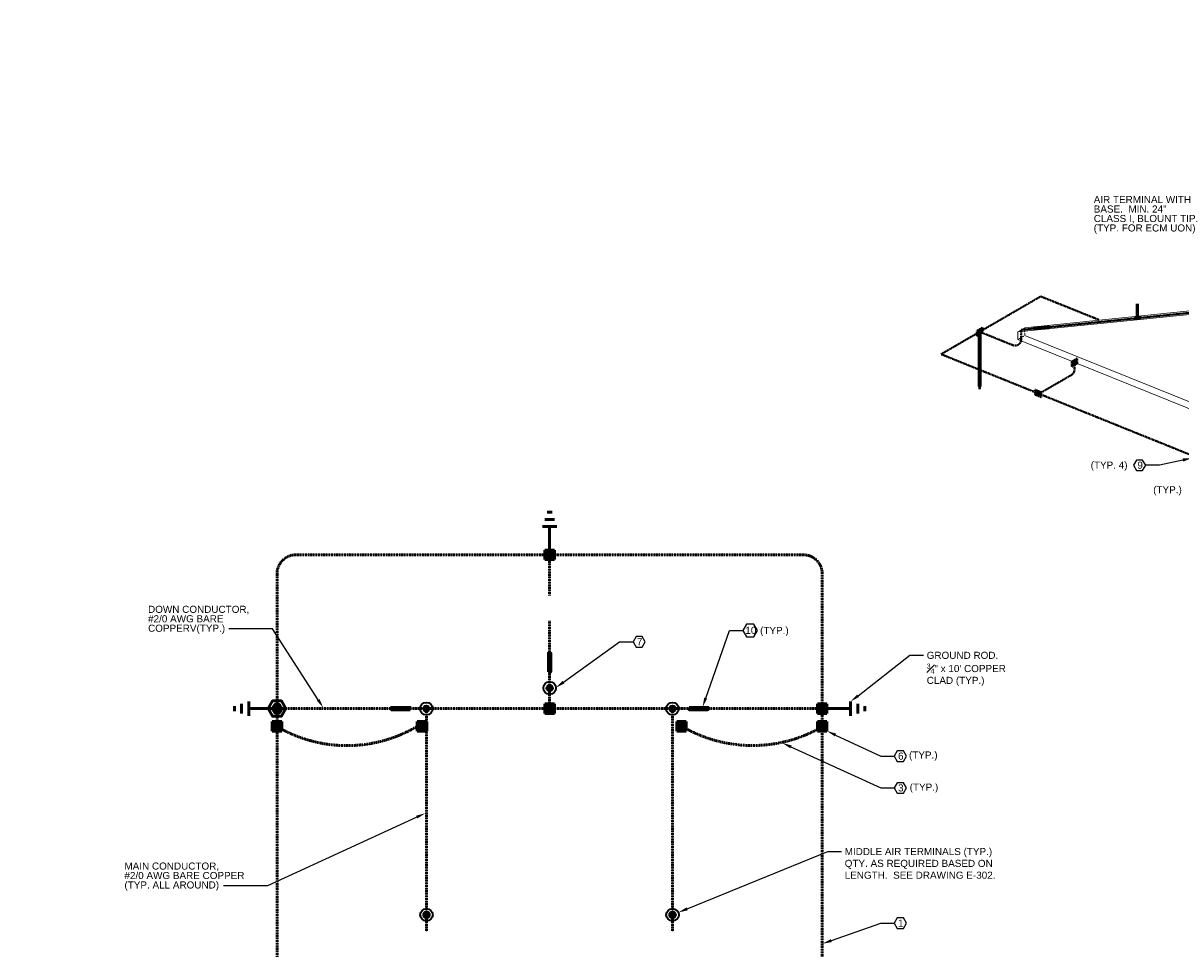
# Model space of a CAD drawing. Header units: inches. Extents: x 0 to 21849, y 0 to 20143.
# Tile 7 of 25: x 1856 to 3325, y 8987 to 10162. Entities that reach past the tile are written whole.
import ezdxf
from ezdxf import colors
from ezdxf.entities.mleader import LeaderData, LeaderLine
from ezdxf.math import Vec2, Vec3

# ---------------------------------------------------------------- set-up
doc = ezdxf.new("R2010")
doc.units = ezdxf.units.IN
doc.header["$MEASUREMENT"] = 0
doc.linetypes.add('DASHED2', pattern=[0.375, 0.25, -0.125])
doc.linetypes.add('HIDDEN2', pattern=[0.1875, 0.125, -0.0625])
for name, color, linetype, lineweight in [('E-AIR-TERM', 3, 'Continuous', 35), ('E-GES-COND', 92, 'DASHED2', 50), ('E-ISO-BLDG', 131, 'Continuous', 9), ('E-LPS-COND', 92, 'DASHED2', 50), ('E-LPS-ISO', 7, 'DASHED2', 40), ('E-STD-TEXT', 7, 'Continuous', 25)]:
    doc.layers.add(name, color=color, linetype=linetype, lineweight=lineweight)
doc.styles.get("Standard").update_dxf_attribs({"font": 'arial.ttf'})

msp = doc.modelspace()

# ---------------------------------------------------------------- hatches: boundary and pattern name
at = {"layer": 'E-AIR-TERM', "linetype": 'Continuous', "transparency": 33554687}
h = msp.add_hatch(color=7, dxfattribs=at)
h.dxf.hatch_style = 1
h.paths.add_polyline_path([(2528.2, 9318.5, 1), (2520.2, 9318.5, 1)])
h = msp.add_hatch(color=7, dxfattribs=at)
h.dxf.hatch_style = 1
h.paths.add_polyline_path([(2371.8, 9292.3, 1), (2363.8, 9292.3, 1)])
h = msp.add_hatch(color=7, dxfattribs=at)
h.dxf.hatch_style = 1
h.paths.add_polyline_path([(2684.1, 9292.3, 1), (2676.1, 9292.3, 1)])
h = msp.add_hatch(color=7, dxfattribs=at)
h.dxf.hatch_style = 1
h.paths.add_polyline_path([(2371.9, 9030.6, 1), (2363.9, 9030.6, 1)])
h = msp.add_hatch(color=7, dxfattribs=at)
h.dxf.hatch_style = 1
h.paths.add_polyline_path([(2684.2, 9030.6, 1), (2676.2, 9030.6, 1)])
at = {"layer": 'E-GES-COND', "linetype": 'Continuous'}
h = msp.add_hatch(color=7, dxfattribs=at)
h.dxf.hatch_style = 1
h.paths.add_polyline_path([(2518.2, 9481.6), (2530.2, 9481.6), (2530.2, 9493.6), (2518.2, 9493.6)])
at = {"layer": 'E-GES-COND'}
h = msp.add_hatch(color=7, dxfattribs=at)
h.dxf.hatch_style = 1
h.paths.add_polyline_path([(2175.2, 9297.5), (2172.2, 9292.3), (2175.2, 9287.1), (2181.2, 9287.1), (2184.2, 9292.3), (2181.2, 9297.5)])
h = msp.add_hatch(color=7, dxfattribs=at)
h.dxf.hatch_style = 1
h.paths.add_polyline_path([(2521.2, 9292.3), (2527.2, 9292.3, 1)])
h.paths.add_polyline_path([(2527.2, 9292.3), (2521.2, 9292.3, 1)])
at = {"layer": 'E-GES-COND', "linetype": 'Continuous'}
h = msp.add_hatch(color=7, dxfattribs=at)
h.dxf.hatch_style = 1
h.paths.add_polyline_path([(2876.2, 9286.3), (2876.2, 9298.3), (2864.2, 9298.3), (2864.2, 9286.3)])
h = msp.add_hatch(color=7, dxfattribs=at)
h.dxf.hatch_style = 1
h.paths.add_polyline_path([(2184.2, 9263.9), (2184.2, 9275.9), (2172.2, 9275.9), (2172.2, 9263.9)])
h = msp.add_hatch(color=7, dxfattribs=at)
h.dxf.hatch_style = 1
h.paths.add_polyline_path([(2368.2, 9263.9), (2368.2, 9275.9), (2356.2, 9275.9), (2356.2, 9263.9)])
h = msp.add_hatch(color=7, dxfattribs=at)
h.dxf.hatch_style = 1
h.paths.add_polyline_path([(2697.7, 9263.9), (2697.7, 9275.9), (2685.7, 9275.9), (2685.7, 9263.9)])
h = msp.add_hatch(color=7, dxfattribs=at)
h.dxf.hatch_style = 1
h.paths.add_polyline_path([(2876.2, 9263.9), (2876.2, 9275.9), (2864.2, 9275.9), (2864.2, 9263.9)])
at = {"layer": 'E-LPS-COND', "linetype": 'Continuous', "transparency": 33554687}
h = msp.add_hatch(color=7, dxfattribs=at)
h.dxf.hatch_style = 1
h.paths.add_polyline_path([(2525.7, 9363), (2522.7, 9363), (2522.7, 9351), (2525.7, 9351)])
h = msp.add_hatch(color=7, dxfattribs=at)
h.dxf.hatch_style = 1
h.paths.add_polyline_path([(2323.2, 9293.8), (2323.2, 9290.8), (2335.2, 9290.8), (2335.2, 9293.8)])
at = {"layer": 'E-LPS-COND', "linetype": 'Continuous'}
h = msp.add_hatch(color=7, dxfattribs=at)
h.dxf.hatch_style = 1
h.paths.add_polyline_path([(2530.2, 9286.3), (2530.2, 9298.3), (2518.2, 9298.3), (2518.2, 9286.3)])
at = {"layer": 'E-LPS-COND', "linetype": 'Continuous', "transparency": 33554687}
h = msp.add_hatch(color=7, dxfattribs=at)
h.dxf.hatch_style = 1
h.paths.add_polyline_path([(2725.2, 9293.8), (2713.2, 9293.8), (2713.2, 9290.8), (2725.2, 9290.8)])
at = {"layer": 'E-LPS-ISO', "linetype": 'Continuous', "transparency": 33554687}
h = msp.add_hatch(color=7, dxfattribs=at)
h.dxf.hatch_style = 1
edge = h.paths.add_edge_path()
edge.add_ellipse((3270.4, 9788.2), major_axis=(1.9, 0.48), ratio=0.336663, start_angle=85.1161, end_angle=156.2489)
edge.add_line((3268.6, 9788), (3269.5, 9788.1))
edge.add_ellipse((3270.4, 9788.2), major_axis=(0.951, 0.241), ratio=0.336663, start_angle=85.1161, end_angle=156.2489, ccw=False)
edge.add_line((3270.4, 9788.5), (3270.4, 9788.9))
edge = h.paths.add_edge_path()
edge.add_ellipse((3270.4, 9788.2), major_axis=(1.9, 0.48), ratio=0.336663, start_angle=336.2489, end_angle=445.1161)
edge.add_line((3270.4, 9788.9), (3270.4, 9788.5))
edge.add_ellipse((3270.4, 9788.2), major_axis=(0.951, 0.241), ratio=0.336663, start_angle=336.2489, end_angle=445.1161, ccw=False)
edge.add_line((3271.3, 9788.3), (3272.2, 9788.4))
edge = h.paths.add_edge_path()
edge.add_ellipse((3270.4, 9788.2), major_axis=(1.9, 0.48), ratio=0.336663, start_angle=156.2489, end_angle=336.2489)
edge.add_line((3272.2, 9788.4), (3271.3, 9788.3))
edge.add_ellipse((3270.4, 9788.2), major_axis=(0.951, 0.241), ratio=0.336663, start_angle=156.2489, end_angle=336.2489, ccw=False)
edge.add_line((3269.5, 9788.1), (3268.6, 9788))
at = {"layer": 'E-LPS-ISO'}
h = msp.add_hatch(color=7, dxfattribs=at)
h.dxf.hatch_style = 1
edge = h.paths.add_edge_path()
edge.add_ellipse((3270.4, 9788.2), major_axis=(0.951, 0.241), ratio=0.336663, start_angle=0, end_angle=360)
h = msp.add_hatch(color=7, dxfattribs=at)
h.dxf.hatch_style = 1
h.paths.add_polyline_path([(3073.6, 9769.5), (3073.6, 9776), (3066.5, 9771.9), (3066.5, 9765.4)])
at = {"layer": 'E-LPS-ISO', "linetype": 'Continuous', "transparency": 33554687}
h = msp.add_hatch(color=7, dxfattribs=at)
h.dxf.hatch_style = 1
h.paths.add_polyline_path([(3138.6, 9776), (3138.8, 9773.6), (3148.4, 9774.5), (3148.2, 9776.9)])
at = {"layer": 'E-LPS-ISO', "linetype": 'HIDDEN2'}
h = msp.add_hatch(color=7, dxfattribs=at)
h.dxf.hatch_style = 1
h.paths.add_polyline_path([(3070.4, 9770.7), (3069.6, 9770.7), (3069.6, 9701.1), (3070.4, 9701.1)])
at = {"layer": 'E-LPS-ISO'}
h = msp.add_hatch(color=7, dxfattribs=at)
h.dxf.hatch_style = 1
h.paths.add_polyline_path([(3193.9, 9730.4), (3193.9, 9736.9), (3186.9, 9732.8), (3186.9, 9726.3)])
at = {"layer": 'E-LPS-ISO', "linetype": 'HIDDEN2'}
h = msp.add_hatch(color=7, dxfattribs=at)
h.dxf.hatch_style = 1
h.paths.add_polyline_path([(3070, 9701.1), (3069.6, 9701.1), (3070, 9698)])
h.paths.add_polyline_path([(3070.4, 9701.1), (3070, 9701.1), (3070, 9698)])
at = {"layer": 'E-LPS-ISO'}
h = msp.add_hatch(color=7, dxfattribs=at)
h.dxf.hatch_style = 1
h.paths.add_polyline_path([(3140.5, 9696.9), (3140.5, 9690.8), (3148.1, 9693.9)])
h.paths.add_polyline_path([(3148.1, 9693.9), (3140.5, 9690.8), (3148.1, 9687.8)])

# ---------------------------------------------------------------- linework, layer by layer
at = {"layer": 'E-AIR-TERM', "color": 7}
for centre, radius in [((2524.2, 9318.5), 8), ((2524.2, 9318.5), 4), ((2367.8, 9292.3), 8), ((2367.8, 9292.3), 4), ((2680.1, 9292.3), 8), ((2680.1, 9292.3), 4), ((2367.9, 9030.6), 8), ((2680.2, 9030.6), 8), ((2367.9, 9030.6), 4), ((2680.2, 9030.6), 4)]:
    msp.add_circle(centre, radius, dxfattribs=at)
at = {"layer": 'E-GES-COND', "color": 7, "linetype": 'Continuous'}
for p, q in [((2521.2, 9541.6), (2527.2, 9541.6)), ((2515.2, 9523.6), (2533.2, 9523.6)), ((2518.2, 9532.6), (2530.2, 9532.6)), ((2524.2, 9487.6), (2524.2, 9523.6)), ((2518.2, 9493.6), (2530.2, 9493.6)), ((2518.2, 9481.6), (2518.2, 9493.6)), ((2530.2, 9493.6), (2530.2, 9481.6)), ((2530.2, 9481.6), (2518.2, 9481.6)), ((2124.2, 9289.3), (2124.2, 9295.3)), ((2133.2, 9286.3), (2133.2, 9298.3)), ((2142.2, 9283.3), (2142.2, 9301.3)), ((2178.2, 9292.3), (2142.2, 9292.3)), ((2864.2, 9286.3), (2864.2, 9298.3)), ((2864.2, 9298.3), (2876.2, 9298.3)), ((2870.2, 9292.3), (2906.2, 9292.3)), ((2870.2, 9292.3), (2906.2, 9292.3)), ((2876.2, 9298.3), (2876.2, 9286.3)), ((2906.2, 9301.3), (2906.2, 9283.3)), ((2906.2, 9301.3), (2906.2, 9283.3)), ((2915.2, 9298.3), (2915.2, 9286.3)), ((2915.2, 9298.3), (2915.2, 9286.3)), ((2924.2, 9295.3), (2924.2, 9289.3)), ((2924.2, 9295.3), (2924.2, 9289.3)), ((2172.2, 9263.9), (2172.2, 9275.9)), ((2172.2, 9275.9), (2184.2, 9275.9)), ((2184.2, 9275.9), (2184.2, 9263.9)), ((2356.2, 9263.9), (2356.2, 9275.9)), ((2356.2, 9275.9), (2368.2, 9275.9)), ((2368.2, 9275.9), (2368.2, 9263.9)), ((2685.7, 9263.9), (2685.7, 9275.9)), ((2685.7, 9275.9), (2697.7, 9275.9)), ((2697.7, 9275.9), (2697.7, 9263.9)), ((2876.2, 9286.3), (2864.2, 9286.3)), ((2864.2, 9263.9), (2864.2, 9275.9)), ((2864.2, 9275.9), (2876.2, 9275.9)), ((2876.2, 9275.9), (2876.2, 9263.9)), ((2184.2, 9263.9), (2172.2, 9263.9)), ((2368.2, 9263.9), (2356.2, 9263.9)), ((2697.7, 9263.9), (2685.7, 9263.9)), ((2876.2, 9263.9), (2864.2, 9263.9))]:
    msp.add_line(p, q, dxfattribs=at)
at = {"layer": 'E-GES-COND', "color": 7}
for p, q in [((2846.2, 9487.6), (2202.2, 9487.6)), ((2178.2, 9463.6), (2178.2, 8841.1)), ((2870.2, 8841.1), (2870.2, 9463.6))]:
    msp.add_line(p, q, dxfattribs=at)
at = {"layer": 'E-GES-COND', "color": 7, "linetype": 'Continuous'}
for points in [[(2189.4, 9292.3), (2183.8, 9302.1), (2172.6, 9302.1), (2166.9, 9292.3), (2172.6, 9282.6), (2183.8, 9282.6)], [(2184.2, 9292.3), (2181.2, 9297.5), (2175.2, 9297.5), (2172.2, 9292.3), (2175.2, 9287.1), (2181.2, 9287.1)]]:
    msp.add_lwpolyline(points, close=True, dxfattribs=at)
at = {"layer": 'E-GES-COND', "color": 7}
for centre, start, end in [((2202.2, 9463.6), 90, 180), ((2846.2, 9463.6), 0, 90)]:
    msp.add_arc(centre, 24, start, end, dxfattribs=at)
at = {"layer": 'E-ISO-BLDG', "color": 7, "lineweight": 9}
for p, q in [((3410.3, 9804.6), (3127.5, 9775.8)), ((3409.6, 9800.2), (3118.4, 9770.5))]:
    msp.add_line(p, q, dxfattribs=at)
at = {"layer": 'E-ISO-BLDG', "color": 7, "linetype": 'Continuous'}
for p, q in [((3118.4, 9770.5), (3127.5, 9775.8)), ((3127.5, 9766), (3447.7, 9636.7))]:
    msp.add_line(p, q, dxfattribs=at)
at = {"layer": 'E-ISO-BLDG', "color": 7, "linetype": 'HIDDEN2'}
for p in [(3127.5, 9775.8), (3118.4, 9760.7)]:
    msp.add_line(p, (3127.5, 9766), dxfattribs=at)
at = {"layer": 'E-ISO-BLDG', "color": 7}
for p, q in [((3118.4, 9770.5), (3118.4, 9760.7)), ((3118.4, 9760.7), (3434.7, 9633))]:
    msp.add_line(p, q, dxfattribs=at)
at = {"layer": 'E-LPS-COND', "color": 7}
for p, q in [((2524.2, 9487.6), (2524.2, 9436)), ((2524.2, 9403.8), (2524.2, 9363)), ((2524.2, 9339), (2524.2, 9298.1)), ((2323.2, 9292.3), (2178.2, 9292.3)), ((2367.8, 9292.3), (2347.2, 9292.3)), ((2367.8, 9292.3), (2680.1, 9292.3)), ((2367.8, 9292.3), (2367.9, 9008.9)), ((2680.1, 9292.3), (2701.2, 9292.3)), ((2680.1, 9292.3), (2680.1, 9008.9)), ((2725.2, 9292.3), (2870.2, 9292.3))]:
    msp.add_line(p, q, dxfattribs=at)
at = {"layer": 'E-LPS-COND', "color": 7, "linetype": 'Continuous'}
for p, q in [((2522.7, 9351), (2525.7, 9351)), ((2335.2, 9290.8), (2335.2, 9293.8)), ((2518.2, 9286.3), (2518.2, 9298.3)), ((2518.2, 9298.3), (2530.2, 9298.3)), ((2530.2, 9298.3), (2530.2, 9286.3)), ((2713.2, 9293.8), (2713.2, 9290.8)), ((2530.2, 9286.3), (2518.2, 9286.3))]:
    msp.add_line(p, q, dxfattribs=at)
for points in [[(2522.7, 9339), (2522.7, 9363), (2525.7, 9363), (2525.7, 9339)], [(2347.2, 9290.8), (2323.2, 9290.8), (2323.2, 9293.8), (2347.2, 9293.8)], [(2701.2, 9293.8), (2725.2, 9293.8), (2725.2, 9290.8), (2701.2, 9290.8)]]:
    msp.add_lwpolyline(points, close=True, dxfattribs=at)
at = {"layer": 'E-LPS-COND', "color": 7}
for centre, radius, start, end in [((2266.9, 9420.5), 175.1, 239.5668, 300.6557), ((2781.6, 9422.1), 176.6, 239.582, 300.1177)]:
    msp.add_arc(centre, radius, start, end, dxfattribs=at)
at = {"layer": 'E-LPS-ISO', "color": 7}
for p, q in [((3021, 9742.2), (3147.5, 9815.6)), ((3147.5, 9815.6), (3222.3, 9785.5)), ((3073.6, 9776), (3066.5, 9765.4)), ((3073.6, 9776), (3066.5, 9771.9)), ((3066.5, 9771.9), (3073.6, 9769.5)), ((3066.5, 9771.9), (3066.5, 9765.4)), ((3073.6, 9776), (3073.6, 9769.5)), ((3122.9, 9773.2), (3122.9, 9763.3)), ((3066.5, 9765.4), (3073.6, 9769.5)), ((3069.6, 9770.7), (3070.4, 9770.7)), ((3070, 9770.7), (3111.9, 9753.8)), ((3122.9, 9763.3), (3122.9, 9761.2)), ((3021, 9742.2), (3964.9, 9361.3)), ((3193.9, 9736.9), (3186.9, 9726.3)), ((3193.9, 9736.9), (3186.9, 9732.8)), ((3186.9, 9732.8), (3193.9, 9730.4)), ((3186.9, 9732.8), (3186.9, 9726.3)), ((3186.9, 9726.3), (3193.9, 9730.4)), ((3190.4, 9731.6), (3190.4, 9722.7)), ((3193.9, 9736.9), (3193.9, 9730.4)), ((3145.4, 9692), (3186.4, 9715.8)), ((3069.6, 9701.1), (3070, 9698)), ((3069.6, 9701.1), (3070.4, 9701.1)), ((3070.4, 9701.1), (3070, 9698)), ((3070, 9698), (3070, 9701.1)), ((3140.5, 9696.9), (3148.1, 9693.9)), ((3140.5, 9696.9), (3140.5, 9690.8)), ((3140.5, 9696.9), (3148.1, 9693.9)), ((3148.1, 9693.9), (3140.5, 9690.8)), ((3148.1, 9687.8), (3140.5, 9690.8)), ((3144.7, 9695.2), (3144.7, 9689.1)), ((3148.1, 9693.9), (3148.1, 9687.8))]:
    msp.add_line(p, q, dxfattribs=at)
at = {"layer": 'E-LPS-ISO', "color": 7, "linetype": 'Continuous'}
for p, q in [((3157.8, 9776.7), (3410, 9802.4)), ((3122.9, 9773.2), (3139.7, 9774.9)), ((3148.4, 9774.5), (3148.2, 9776.9))]:
    msp.add_line(p, q, dxfattribs=at)
at = {"layer": 'E-LPS-ISO', "color": 7, "linetype": 'Continuous', "lineweight": 60}
for p, q in [((3270.4, 9788.2), (3270.4, 9806.2)), ((3069.6, 9770.7), (3069.6, 9701.1)), ((3070.4, 9770.7), (3070.4, 9701.1))]:
    msp.add_line(p, q, dxfattribs=at)
at = {"layer": 'E-LPS-ISO', "color": 7, "linetype": 'Continuous'}
msp.add_lwpolyline([(3158, 9775.4), (3138.8, 9773.6), (3138.6, 9776), (3157.7, 9777.8)], close=True, dxfattribs=at)
at = {"layer": 'E-LPS-ISO', "color": 7}
for centre, start in [((3114.9, 9761.2), 248.0263), ((3182.4, 9722.7), 300.1278)]:
    msp.add_arc(centre, 8, start, 0, dxfattribs=at)
at = {"layer": 'E-LPS-ISO', "color": 7, "linetype": 'Continuous'}
for major_axis in [(3.81, 0.97), (1.9, 0.48), (0.951, 0.241)]:
    msp.add_ellipse((3270.4, 9788.2), major_axis=major_axis, ratio=0.336663, dxfattribs=at)
at = {"layer": 'E-STD-TEXT', "color": 7}
for points in [[(3269.3, 9594.5), (3276.9, 9594.5), (3280.8, 9601.2), (3276.9, 9607.8), (3269.3, 9607.8), (3265.4, 9601.2)], [(2774.2, 9383.4), (2783.5, 9383.4), (2788.1, 9391.4), (2783.5, 9399.4), (2774.2, 9399.4), (2769.6, 9391.4)], [(2634, 9370.4), (2641.6, 9370.4), (2645.5, 9377), (2641.6, 9383.7), (2634, 9383.7), (2630.1, 9377)], [(2965.5, 9225.3), (2973.2, 9225.3), (2977, 9232), (2973.2, 9238.7), (2965.5, 9238.7), (2961.7, 9232)], [(2965.5, 9184.9), (2973.2, 9184.9), (2977, 9191.6), (2973.2, 9198.2), (2965.5, 9198.2), (2961.7, 9191.6)], [(2965.5, 9013.3), (2973.2, 9013.3), (2977, 9019.9), (2973.2, 9026.6), (2965.5, 9026.6), (2961.7, 9019.9)]]:
    msp.add_lwpolyline(points, close=True, dxfattribs=at)

# ---------------------------------------------------------------- texts
at = {"layer": 'E-STD-TEXT', "color": 7, "char_height": 9, "attachment_point": 1, "line_spacing_factor": 0.8}
for s, width, heights, insert in [('\\A1;AIR TERMINAL WITH BASE.  MIN. 24" CLASS I, BLOUNT TIP.\\P(TYP. FOR ECM UON)', 135.933, [66.2], (3214.8, 9943)), ('\\A1;DOWN CONDUCTOR, \\P#2/0 AWG BARE COPPERV(TYP.)', 131.263, [43], (2014.5, 9422.9)), ('\\A1;\\pxsm1;GROUND ROD.\\P{\\H0.7x;\\S3#4;}" x 10\' COPPER CLAD (TYP.)', 103.635, [47.5], (3002.8, 9364.5)), ('\\A1;\\pxsm1;MIDDLE AIR TERMINALS (TYP.)\\PQTY. AS REQUIRED BASED ON LENGTH.  SEE DRAWING E-302.', 215.477, [73.1], (2898.7, 9115.4)), ('\\A1;MAIN CONDUCTOR, \\P#2/0 AWG BARE COPPER\\P(TYP. ALL AROUND) ', 160.057, [64.8], (1984.5, 9097))]:
    msp.add_mtext_dynamic_manual_height_columns(s, width=width, gutter_width=48, heights=heights, dxfattribs=dict(at, insert=insert))
at = {"layer": 'E-STD-TEXT', "color": 7, "char_height": 9, "attachment_point": 1}
for s, width, insert in [('(TYP. 4)', 48.785, (3210.9, 9606)), ('9', 11.17, (3270.2, 9605.8)), ('(TYP.)', 9, (3290.3, 9574.7)), ('10', 11.17, (2772.6, 9396.2)), ('(TYP.)', 44.876, (2791.3, 9396.1)), ('7', 11.17, (2634.9, 9381.7)), ('6', 11.17, (2966.4, 9236.6)), ('(TYP.)', 44.876, (2980.3, 9238)), ('3', 11.17, (2966.4, 9196.2)), ('(TYP.)', 44.876, (2981.2, 9197.2)), ('1', 11.17, (2966.4, 9024.6))]:
    msp.add_mtext_dynamic_manual_height_columns(s, width=width, gutter_width=48, heights=[0], dxfattribs=dict(at, insert=insert))

# ---------------------------------------------------------------- leaders
at = {"layer": 'E-STD-TEXT', "color": 7}
ml = msp.add_multileader_mtext('Standard', dxfattribs=at)
ml.set_content('', color=7)
ml.set_leader_properties()
ml.build(insert=Vec2(0, 0))
ml.multileader.update_dxf_attribs({"dogleg_length": 0.36, "arrow_head_size": 12, "scale": 48})
ctx = ml.context
ctx.base_point, ctx.scale, ctx.char_height, ctx.arrow_head_size, ctx.landing_gap_size, ctx.plane_origin = Vec3(3272.1, 9601.2), 48, 8.64, 12, 4.32, Vec3(3182.5, 9552.1)
ctx.text_align_type = 2
notes = []
notes.append((ctx, [(1, (1, 1, 0), (3298.1, 9601.2), (-1, 0), 17.3, [(0, [(3339.7, 9610.5)], 0, [])])]))
ctx.mtext.insert, ctx.mtext.alignment, ctx.mtext.flow_direction = Vec3(3276.5, 9605.5), 3, 5
ml = msp.add_multileader_mtext('Standard', dxfattribs=at)
ml.set_content('', color=7)
ml.set_leader_properties()
ml.build(insert=Vec2(0, 0))
ml.multileader.update_dxf_attribs({"dogleg_length": 0.36, "arrow_head_size": 12, "scale": 48})
ctx = ml.context
ctx.base_point, ctx.scale, ctx.char_height, ctx.arrow_head_size, ctx.landing_gap_size, ctx.plane_origin = Vec3(2108.1, 9393.7), 48, 8.64, 12, 4.32, Vec3(1832.9, 9263.1)
ctx.text_align_type = 2
notes.append((ctx, [(1, (1, 1, 0), (2172.3, 9393.7), (-1, 0), 55.5, [(0, [(2236.9, 9293.4)], 0, [])])]))
ctx.mtext.insert, ctx.mtext.alignment, ctx.mtext.flow_direction = Vec3(2112.4, 9398), 3, 5
ml = msp.add_multileader_mtext('Standard', dxfattribs=at)
ml.set_content('', color=7)
ml.set_leader_properties()
ml.build(insert=Vec2(0, 0))
ml.multileader.update_dxf_attribs({"dogleg_length": 0.36, "arrow_head_size": 12, "scale": 48})
ctx = ml.context
ctx.base_point, ctx.scale, ctx.char_height, ctx.arrow_head_size, ctx.landing_gap_size, ctx.plane_origin = Vec3(2769.6, 9391.4), 48, 8.64, 12, 4.32, Vec3(2722.7, 9304.7)
notes.append((ctx, [(0, (1, 1, 0), (2752.3, 9391.4), (1, 0), 17.3, [(0, [(2718.3, 9294.4)], 0, [])])]))
ctx.mtext.insert, ctx.mtext.flow_direction = Vec3(2773.9, 9395.7), 5
ml = msp.add_multileader_mtext('Standard', dxfattribs=at)
ml.set_content('', color=7)
ml.set_leader_properties()
ml.build(insert=Vec2(0, 0))
ml.multileader.update_dxf_attribs({"dogleg_length": 0.36, "arrow_head_size": 12, "scale": 48})
ctx = ml.context
ctx.base_point, ctx.scale, ctx.char_height, ctx.arrow_head_size, ctx.landing_gap_size, ctx.plane_origin = Vec3(2630.1, 9377), 48, 8.64, 12, 4.32, Vec3(2539, 9350.9)
notes.append((ctx, [(0, (1, 1, 0), (2612.8, 9377), (1, 0), 17.3, [(0, [(2532.2, 9318.9)], 0, [])])]))
ctx.mtext.insert, ctx.mtext.flow_direction = Vec3(2634.4, 9381.3), 5
ml = msp.add_multileader_mtext('Standard', dxfattribs=at)
ml.set_content('', color=7)
ml.set_leader_properties()
ml.build(insert=Vec2(0, 0))
ml.multileader.update_dxf_attribs({"dogleg_length": 0.36, "arrow_head_size": 12, "scale": 48})
ctx = ml.context
ctx.base_point, ctx.scale, ctx.char_height, ctx.arrow_head_size, ctx.landing_gap_size, ctx.plane_origin = Vec3(2998.8, 9360), 48, 8.64, 12, 4.32, Vec3(2903.1, 9282.1)
notes.append((ctx, [(0, (1, 1, 0), (2981.5, 9360), (1, 0), 17.3, [(0, [(2906.2, 9301.3)], 0, [])])]))
ctx.mtext.insert, ctx.mtext.flow_direction = Vec3(3003.1, 9364.3), 5
ml = msp.add_multileader_mtext('Standard', dxfattribs=at)
ml.set_content('', color=7)
ml.set_leader_properties()
ml.build(insert=Vec2(0, 0))
ml.multileader.update_dxf_attribs({"dogleg_length": 0.36, "arrow_head_size": 12, "scale": 48})
ctx = ml.context
ctx.base_point, ctx.scale, ctx.char_height, ctx.arrow_head_size, ctx.landing_gap_size, ctx.plane_origin = Vec3(2961.7, 9232), 48, 8.64, 12, 4.32, Vec3(2870.5, 9205.9)
notes.append((ctx, [(0, (1, 1, 0), (2944.4, 9232), (1, 0), 17.3, [(0, [(2876.2, 9263.9)], 0, [])])]))
ctx.mtext.insert, ctx.mtext.flow_direction = Vec3(2966, 9236.3), 5
ml = msp.add_multileader_mtext('Standard', dxfattribs=at)
ml.set_content('', color=7)
ml.set_leader_properties()
ml.build(insert=Vec2(0, 0))
ml.multileader.update_dxf_attribs({"dogleg_length": 0.36, "arrow_head_size": 12, "scale": 48})
ctx = ml.context
ctx.base_point, ctx.scale, ctx.char_height, ctx.arrow_head_size, ctx.landing_gap_size, ctx.plane_origin = Vec3(2961.7, 9191.6), 48, 8.64, 12, 4.32, Vec3(2870.5, 9165.5)
notes.append((ctx, [(0, (1, 1, 0), (2944.4, 9191.6), (1, 0), 17.3, [(0, [(2819.5, 9248.8)], 0, [])])]))
ctx.mtext.insert, ctx.mtext.flow_direction = Vec3(2966, 9195.9), 5
ml = msp.add_multileader_mtext('Standard', dxfattribs=at)
ml.set_content('', color=7)
ml.set_leader_properties()
ml.build(insert=Vec2(0, 0))
ml.multileader.update_dxf_attribs({"dogleg_length": 0.36, "arrow_head_size": 12, "scale": 48})
ctx = ml.context
ctx.base_point, ctx.scale, ctx.char_height, ctx.arrow_head_size, ctx.landing_gap_size, ctx.plane_origin = Vec3(2101.8, 9067.3), 48, 8.64, 12, 4.32, Vec3(1832.9, 8971.7)
ctx.text_align_type = 2
notes.append((ctx, [(1, (1, 1, 0), (2165.9, 9067.3), (-1, 0), 55.5, [(0, [(2366.4, 9159.6)], 0, [])])]))
ctx.mtext.insert, ctx.mtext.alignment, ctx.mtext.flow_direction = Vec3(2106.1, 9071.6), 3, 5
ml = msp.add_multileader_mtext('Standard', dxfattribs=at)
ml.set_content('', color=7)
ml.set_leader_properties()
ml.build(insert=Vec2(0, 0))
ml.multileader.update_dxf_attribs({"dogleg_length": 0.36, "arrow_head_size": 12, "scale": 48})
ctx = ml.context
ctx.base_point, ctx.scale, ctx.char_height, ctx.arrow_head_size, ctx.landing_gap_size, ctx.plane_origin = Vec3(2894.8, 9110.8), 48, 8.64, 12, 4.32, Vec3(2799, 9033)
notes.append((ctx, [(0, (1, 1, 0), (2877.5, 9110.8), (1, 0), 17.3, [(0, [(2687.6, 9033.6)], 0, [])])]))
ctx.mtext.insert, ctx.mtext.flow_direction = Vec3(2899.1, 9115.1), 5
ml = msp.add_multileader_mtext('Standard', dxfattribs=at)
ml.set_content('', color=7)
ml.set_leader_properties()
ml.build(insert=Vec2(0, 0))
ml.multileader.update_dxf_attribs({"dogleg_length": 0.36, "arrow_head_size": 12, "scale": 48})
ctx = ml.context
ctx.base_point, ctx.scale, ctx.char_height, ctx.arrow_head_size, ctx.landing_gap_size, ctx.plane_origin = Vec3(2961.7, 9019.9), 48, 8.64, 12, 4.32, Vec3(2870.5, 8993.9)
notes.append((ctx, [(0, (1, 1, 0), (2944.4, 9019.9), (1, 0), 17.3, [(0, [(2870.5, 8993.9)], 0, [])])]))
ctx.mtext.insert, ctx.mtext.flow_direction = Vec3(2966, 9024.3), 5
for ctx, leaders in notes:
    for number, flags, end, landing, length, lines in leaders:
        leader = LeaderData()
        leader.index, (leader.has_last_leader_line, leader.has_dogleg_vector, leader.attachment_direction) = number, flags
        leader.last_leader_point, leader.dogleg_vector, leader.dogleg_length = Vec3(end), Vec3(landing), length
        for number, points, colour, breaks in lines:
            line = LeaderLine()
            line.index, line.vertices, line.color, line.breaks = number, Vec3.list(points), colors.encode_raw_color(colour), breaks
            leader.lines.append(line)
        ctx.leaders.append(leader)

doc.saveas('drawing.dxf')
